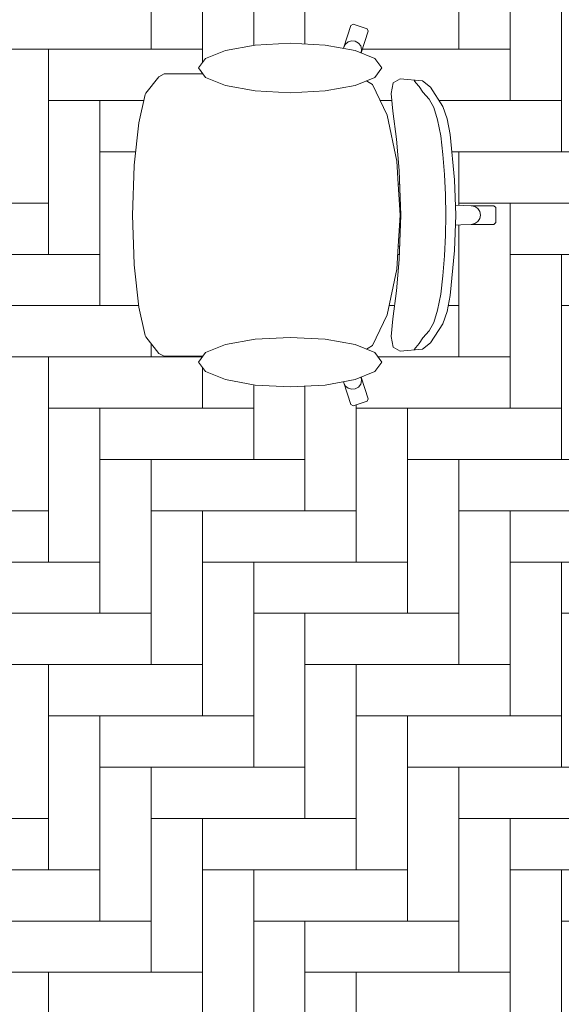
# Model space of a CAD drawing. Header units: millimetres. Extents: x 7523222 to 7678971, y 5352079 to 5786624.
# Tile 72 of 92: x 7561200 to 7562081, y 5773974 to 5775574. Entities that reach past the tile are written whole.
import ezdxf

# ---------------------------------------------------------------- set-up
doc = ezdxf.new("R2010")
doc.units = ezdxf.units.MM
doc.header["$MEASUREMENT"] = 0
doc.linetypes.add('Wipeout_Contour', pattern=[1000, 0, -1000])
for name, color, linetype in [('Nowe_2025-08-14 Strefy', 7, 'Continuous'), ('Nowe_299-A Wymiary opisy PB', 7, 'Continuous'), ('Nowe_320-W Umeblowanie', 7, 'Continuous')]:
    doc.layers.add(name, color=color, linetype=linetype)
for name, color, linetype, lineweight, true_color in [('Nowe_2025-08-14 Strefy_Nr_pióra__234', 7, 'Continuous', 0, 0xe8e8e8), ('Nowe_299-A Wymiary opisy PB_Nr_pióra__45', 7, 'Continuous', 15, 0x40a5ff), ('Nowe_299-A Wymiary opisy PB_Nr_pióra__85', 7, 'Continuous', 13, 0x80c2ff)]:
    doc.layers.add(name, color=color, linetype=linetype, lineweight=lineweight, true_color=true_color)
for name, color, linetype, lineweight in [('Nowe_299-A Wymiary opisy PB_Nr_pióra__6', 5, 'Continuous', 13), ('Nowe_320-W Umeblowanie_Nr_pióra__2', 8, 'Continuous', 13), ('Nowe_Metryczki pomieszczeń Archicada_Nr_pióra__6', 5, 'Continuous', 13)]:
    doc.layers.add(name, color=color, linetype=linetype, lineweight=lineweight)
doc.styles.add('STYL_AUTOMATYCZNY_1', font='arial.ttf')
doc.styles.add('STYL_AUTOMATYCZNY_2', font='arial.ttf')
doc.dimstyles.new('STYL_AUTOMATYCZNY__1', dxfattribs={"dimtxt": 200, "dimasz": 95, "dimexe": 0.18, "dimexo": 0.0625, "dimgap": 0, "dimtad": 1, "dimdec": 1, "dimlfac": 0.1, "dimzin": 0, "dimdsep": 46, "dimtxsty": 'STYL_AUTOMATYCZNY_2', "dimblk": 'ARROWHEAD_2', "dimblk1": 'ARROWHEAD_2', "dimblk2": 'ARROWHEAD_2', "dimcen": 0.09, "dimclrd": 256, "dimclre": 256, "dimclrt": 5, "dimadec": 1, "dimazin": 0, "dimtfac": 1, "dimtdec": 4, "dimtmove": 0, "dimatfit": 3, "dimfxl": 0, "dimtolj": 1, "dimtzin": 0, "dimarcsym": 0})
doc.dimstyles.new('STYL_AUTOMATYCZNY__2', dxfattribs={"dimtxt": 200, "dimasz": 95, "dimexe": 0.18, "dimexo": 0.0625, "dimgap": 0, "dimtad": 1, "dimtih": 1, "dimtoh": 1, "dimdec": 1, "dimlfac": 0.1, "dimzin": 0, "dimdsep": 46, "dimtxsty": 'STYL_AUTOMATYCZNY_2', "dimblk": 'ARROWHEAD_2', "dimblk1": 'ARROWHEAD_2', "dimblk2": 'ARROWHEAD_2', "dimcen": 0.09, "dimclrd": 256, "dimclre": 256, "dimclrt": 5, "dimadec": 1, "dimazin": 0, "dimtfac": 1, "dimtdec": 4, "dimtmove": 0, "dimatfit": 3, "dimfxl": 0, "dimtolj": 1, "dimtzin": 0, "dimarcsym": 0})

# ---------------------------------------------------------------- blocks, each defined once
blk = doc.blocks.new('Pokój administracyjny__4', base_point=(7560576.3, 5775974))
at = {"color": 254, "linetype": 'Wipeout_Contour', "lineweight": 0, "ltscale": 38057500.90258326}
blk.add_wipeout([(7557675.4, 5777738.7), (7557675.4, 5773298.8), (7563436.7, 5773298.8), (7563440.8, 5779362.7)], dxfattribs=at).dxf.layer = 'Nowe_2025-08-14 Strefy'
at = {"layer": 'Nowe_2025-08-14 Strefy_Nr_pióra__234', "linetype": 'Continuous', "lineweight": 0, "true_color": 0xe8e8e8}
h = blk.add_hatch(dxfattribs=at)
h.set_pattern_fill('Posadzka_z_cegieł_na_rąb', color=254, style=0, pattern_type=2)
h.set_pattern_definition([(0, (7560247.15, 5774942.06), (0, 499.98), [333.32, -166.66]), (0, (7560163.8, 5775025.4), (0, 499.98), [333.32, -166.66]), (0, (7560080.5, 5775108.7), (0, 499.98), [333.32, -166.66]), (0, (7559997.16, 5775192.05), (0, 499.98), [333.32, -166.66]), (0, (7559913.83, 5775275.4), (0, 499.98), [333.32, -166.66]), (0, (7559830.5, 5775358.7), (0, 499.98), [333.32, -166.66]), (90, (7560497.14, 5774942.06), (-499.98, 0), [333.32, -166.66]), (90, (7560413.8, 5775025.4), (-499.98, 0), [333.32, -166.66]), (90, (7560330.5, 5775108.7), (-499.98, 0), [333.32, -166.66]), (90, (7560247.15, 5775192.05), (-499.98, 0), [333.32, -166.66]), (90, (7560163.8, 5775275.4), (-499.98, 0), [333.32, -166.66]), (90, (7560080.5, 5775358.7), (-499.98, 0), [333.32, -166.66])])
h.paths.add_polyline_path([(7557675.4, 5777738.7), (7557675.4, 5773298.8), (7563436.7, 5773298.8), (7563440.8, 5779362.7)])
at = {"layer": 'Nowe_Metryczki pomieszczeń Archicada_Nr_pióra__6', "color": 5, "lineweight": 13, "insert": (7559120.6, 5776321.2), "char_height": 200, "attachment_point": 1, "style": 'STYL_AUTOMATYCZNY_1'}
blk.add_mtext('\\A1;{\\pql;\\pt0,600;\\fArial|b1|i0|c238|p0;\\W1.000000;Pokój administracyjny\\fArial|b1|i0|c238|p0;\\W1.000000;\\A1{\\H.66x;\\S^  ;}\\fArial|b1|i0|c238|p0;\\W1.000000;\\fArial|b1|i0|c238|p0;\\W1.000000;\\A1{\\H.66x;\\S^  ;}}', dxfattribs=at)
blk = doc.blocks.new('Biblioteka__8', base_point=(7556690.6, 5767524.6))
at = {"color": 254, "linetype": 'Wipeout_Contour', "lineweight": 0, "ltscale": 123630718.2130608}
blk.add_wipeout([(7547543, 5764885.4), (7559957.3, 5761392.5), (7560014.5, 5761595.8), (7563422.9, 5765680.5), (7569072.9, 5765680.5), (7569070.3, 5773058.8), (7565093.2, 5773058.8), (7565093.2, 5776112.5), (7563676.7, 5776112.5), (7563676.7, 5773058.8), (7551520.5, 5773058.8), (7549865, 5773043.1), (7547530.7, 5773043.1)], dxfattribs=at).dxf.layer = 'Nowe_2025-08-14 Strefy'
blk = doc.blocks.new('Zestaw biurowy_ liniowy 27[93]', base_point=(7560579, 5777506.2))
at = {"color": 254, "linetype": 'Wipeout_Contour', "lineweight": 0, "ltscale": 275933794.3914613}
blk.add_wipeout([(7561502.2, 5775485.5), (7561466.1, 5775485.5), (7561435.1, 5775485.5), (7561426.5, 5775481), (7561405.3, 5775454.2), (7561404.5, 5775452), (7561393.8, 5775406.1), (7561386.6, 5775337.3), (7561386.5, 5775336.3), (7561384, 5775256.2), (7561974, 5775256.2), (7561974, 5775268.3), (7561971.1, 5775271.3), (7561934.2, 5775271.3), (7561884.3, 5775273.1), (7561884.3, 5775306.5), (7561854.4, 5775306.5), (7561815.7, 5775306.5), (7561813.3, 5775344), (7561797.4, 5775418.4), (7561773.6, 5775468.1), (7561745.8, 5775485.4), (7561755.5, 5775519.6), (7561766.9, 5775555), (7561764.9, 5775558.8), (7561742.2, 5775566.2), (7561738.4, 5775564.3), (7561727, 5775528.9), (7561711.3, 5775485.5)], dxfattribs=at).dxf.layer = 'Nowe_320-W Umeblowanie'
at = {"layer": 'Nowe_320-W Umeblowanie_Nr_pióra__2', "color": 8, "linetype": 'Continuous', "lineweight": 13}
for p, q in [((7561727, 5775528.9), (7561738.4, 5775564.3)), ((7561738.4, 5775564.3), (7561742.2, 5775566.2)), ((7561742.2, 5775566.2), (7561764.9, 5775558.8)), ((7561766.9, 5775555), (7561755.5, 5775519.6)), ((7561764.9, 5775558.8), (7561766.9, 5775555)), ((7561729.9, 5775534), (7561734.4, 5775537.7)), ((7561734.4, 5775537.7), (7561740.1, 5775539.3)), ((7561740.1, 5775539.3), (7561745.8, 5775538.6)), ((7561745.8, 5775538.6), (7561750.9, 5775535.7)), ((7561711.3, 5775485.5), (7561727, 5775528.9)), ((7561727, 5775528.9), (7561729.9, 5775534)), ((7561750.9, 5775535.7), (7561754.6, 5775531.1)), ((7561754.6, 5775531.1), (7561756.1, 5775525.4)), ((7561756.1, 5775525.4), (7561755.5, 5775519.6)), ((7561755.5, 5775519.6), (7561745.8, 5775485.4)), ((7561405.3, 5775454.2), (7561426.5, 5775481)), ((7561426.5, 5775481), (7561435.1, 5775485.5)), ((7561435.1, 5775485.5), (7561466.1, 5775485.5)), ((7561466.1, 5775485.5), (7561502.2, 5775485.5)), ((7561502.2, 5775485.5), (7561711.3, 5775485.5)), ((7561745.6, 5775485.5), (7561711.3, 5775485.5)), ((7561745.6, 5775485.5), (7561745.8, 5775485.4)), ((7561745.8, 5775485.4), (7561773.6, 5775468.1)), ((7561773.6, 5775468.1), (7561797.4, 5775418.4)), ((7561393.8, 5775406.1), (7561404.5, 5775452)), ((7561404.5, 5775452), (7561405.3, 5775454.2)), ((7561797.4, 5775418.4), (7561813.3, 5775344)), ((7561386.6, 5775337.3), (7561393.8, 5775406.1)), ((7561386.5, 5775336.3), (7561386.6, 5775337.3)), ((7561813.3, 5775344), (7561815.7, 5775306.5)), ((7561815.7, 5775306.5), (7561854.4, 5775306.5)), ((7561854.4, 5775306.5), (7561884.3, 5775306.5)), ((7561884.3, 5775306.5), (7561884.3, 5775273.1)), ((7561884.3, 5775273.1), (7561934.2, 5775271.3)), ((7561934.2, 5775271.3), (7561939.9, 5775270.2)), ((7561934.2, 5775271.3), (7561971.1, 5775271.3)), ((7561939.9, 5775270.2), (7561944.7, 5775266.9)), ((7561971.1, 5775271.3), (7561974, 5775268.3))]:
    blk.add_line(p, q, dxfattribs=at)
at = {"color": 254, "linetype": 'Wipeout_Contour', "lineweight": 0, "ltscale": 275928328.2594411}
blk.add_wipeout([(7561502.2, 5775027), (7561711.3, 5775027), (7561727, 5774983.6), (7561738.4, 5774948.2), (7561742.2, 5774946.2), (7561764.9, 5774953.7), (7561766.9, 5774957.5), (7561755.5, 5774992.9), (7561745.8, 5775027.1), (7561773.6, 5775044.4), (7561797.4, 5775094.1), (7561813.3, 5775168.5), (7561815.7, 5775205.9), (7561854.4, 5775205.9), (7561884.3, 5775205.9), (7561884.3, 5775239.3), (7561934.2, 5775241.1), (7561971.1, 5775241.1), (7561974, 5775244.2), (7561974, 5775256.2), (7561384, 5775256.2), (7561386.5, 5775176.2), (7561386.6, 5775175.1), (7561393.8, 5775106.4), (7561404.5, 5775060.4), (7561405.3, 5775058.3), (7561426.5, 5775031.5), (7561435.1, 5775027), (7561466.1, 5775027)], dxfattribs=at).dxf.layer = 'Nowe_320-W Umeblowanie'
at = {"layer": 'Nowe_320-W Umeblowanie_Nr_pióra__2', "color": 8, "linetype": 'Continuous', "lineweight": 13}
for p, q in [((7561384, 5775256.2), (7561386.5, 5775336.3)), ((7561815.7, 5775306.5), (7561818.9, 5775256.2)), ((7561884.3, 5775273.1), (7561884.3, 5775256.2)), ((7561944.7, 5775266.9), (7561948, 5775262)), ((7561974, 5775268.3), (7561974, 5775256.2)), ((7561384, 5775256.2), (7561386.5, 5775176.2)), ((7561815.7, 5775205.9), (7561818.9, 5775256.2)), ((7561884.3, 5775239.3), (7561884.3, 5775256.2)), ((7561944.7, 5775245.6), (7561948, 5775250.5)), ((7561948, 5775262), (7561949.1, 5775256.2)), ((7561948, 5775250.5), (7561949.1, 5775256.2)), ((7561974, 5775244.2), (7561974, 5775256.2)), ((7561884.3, 5775239.3), (7561934.2, 5775241.1)), ((7561884.3, 5775205.9), (7561884.3, 5775239.3)), ((7561934.2, 5775241.1), (7561939.9, 5775242.3)), ((7561934.2, 5775241.1), (7561971.1, 5775241.1)), ((7561939.9, 5775242.3), (7561944.7, 5775245.6)), ((7561971.1, 5775241.1), (7561974, 5775244.2)), ((7561813.3, 5775168.5), (7561815.7, 5775205.9)), ((7561815.7, 5775205.9), (7561854.4, 5775205.9)), ((7561854.4, 5775205.9), (7561884.3, 5775205.9)), ((7561386.5, 5775176.2), (7561386.6, 5775175.1)), ((7561386.6, 5775175.1), (7561393.8, 5775106.4)), ((7561797.4, 5775094.1), (7561813.3, 5775168.5)), ((7561393.8, 5775106.4), (7561404.5, 5775060.4)), ((7561773.6, 5775044.4), (7561797.4, 5775094.1)), ((7561404.5, 5775060.4), (7561405.3, 5775058.3)), ((7561405.3, 5775058.3), (7561426.5, 5775031.5)), ((7561745.8, 5775027.1), (7561773.6, 5775044.4)), ((7561426.5, 5775031.5), (7561435.1, 5775027)), ((7561435.1, 5775027), (7561466.1, 5775027)), ((7561466.1, 5775027), (7561502.2, 5775027)), ((7561502.2, 5775027), (7561711.3, 5775027)), ((7561745.6, 5775027), (7561711.3, 5775027)), ((7561711.3, 5775027), (7561727, 5774983.6)), ((7561745.6, 5775027), (7561745.8, 5775027.1)), ((7561755.5, 5774992.9), (7561745.8, 5775027.1)), ((7561756.1, 5774987.1), (7561755.5, 5774992.9)), ((7561766.9, 5774957.5), (7561755.5, 5774992.9)), ((7561727, 5774983.6), (7561729.9, 5774978.4)), ((7561727, 5774983.6), (7561738.4, 5774948.2)), ((7561729.9, 5774978.4), (7561734.4, 5774974.8)), ((7561745.8, 5774973.9), (7561750.9, 5774976.8)), ((7561750.9, 5774976.8), (7561754.6, 5774981.4)), ((7561754.6, 5774981.4), (7561756.1, 5774987.1)), ((7561734.4, 5774974.8), (7561740.1, 5774973.2)), ((7561740.1, 5774973.2), (7561745.8, 5774973.9)), ((7561738.4, 5774948.2), (7561742.2, 5774946.2)), ((7561742.2, 5774946.2), (7561764.9, 5774953.7)), ((7561764.9, 5774953.7), (7561766.9, 5774957.5))]:
    blk.add_line(p, q, dxfattribs=at)
at = {"color": 254, "linetype": 'Wipeout_Contour', "lineweight": 0, "ltscale": 152239596.0186698}
blk.add_wipeout([(7561640, 5775535.5), (7561583, 5775532.4), (7561534.6, 5775523.7), (7561502.3, 5775510.6), (7561491, 5775495.2), (7561502.3, 5775479.8), (7561534.6, 5775466.8), (7561583, 5775458), (7561640, 5775455), (7561697, 5775458), (7561745.4, 5775466.8), (7561777.7, 5775479.8), (7561789, 5775495.2), (7561777.7, 5775510.6), (7561745.4, 5775523.7), (7561697, 5775532.4)], dxfattribs=at).dxf.layer = 'Nowe_320-W Umeblowanie'
at = {"layer": 'Nowe_320-W Umeblowanie_Nr_pióra__2', "color": 8, "linetype": 'Continuous', "lineweight": 13, "flags": 128}
blk.add_lwpolyline([(7561640, 5775535.5), (7561697, 5775532.4), (7561745.4, 5775523.7), (7561777.7, 5775510.6), (7561789, 5775495.2), (7561777.7, 5775479.8), (7561745.4, 5775466.8), (7561697, 5775458), (7561640, 5775455), (7561583, 5775458), (7561534.6, 5775466.8), (7561502.3, 5775479.8), (7561491, 5775495.2), (7561502.3, 5775510.6), (7561534.6, 5775523.7), (7561583, 5775532.4)], close=True, dxfattribs=at)
at = {"color": 254, "linetype": 'Wipeout_Contour', "lineweight": 0, "ltscale": 133211141.110049}
blk.add_wipeout([(7561907.1, 5775313.7), (7561900.1, 5775386.9), (7561895.3, 5775412.8), (7561888.1, 5775432.8), (7561868, 5775463.8), (7561854.8, 5775474.3), (7561818.7, 5775477.6), (7561807.2, 5775470.9), (7561804.1, 5775453.7), (7561806.7, 5775424.8), (7561812.5, 5775379.5), (7561817.2, 5775328.5), (7561819.5, 5775256.2), (7561909.3, 5775256.2)], dxfattribs=at).dxf.layer = 'Nowe_320-W Umeblowanie'
at = {"color": 254, "linetype": 'Wipeout_Contour', "lineweight": 0, "ltscale": 152234953.7577824}
blk.add_wipeout([(7561640, 5774977), (7561697, 5774980), (7561745.4, 5774988.8), (7561777.7, 5775001.8), (7561789, 5775017.2), (7561777.7, 5775032.6), (7561745.4, 5775045.7), (7561697, 5775054.4), (7561640, 5775057.5), (7561583, 5775054.4), (7561534.6, 5775045.7), (7561502.3, 5775032.6), (7561491, 5775017.2), (7561502.3, 5775001.8), (7561534.6, 5774988.8), (7561583, 5774980)], dxfattribs=at).dxf.layer = 'Nowe_320-W Umeblowanie'
at = {"layer": 'Nowe_320-W Umeblowanie_Nr_pióra__2', "color": 8, "linetype": 'Continuous', "lineweight": 13}
for p, q in [((7561807.2, 5775470.9), (7561818.7, 5775477.6)), ((7561818.7, 5775477.6), (7561854.8, 5775474.3)), ((7561844.3, 5775471.2), (7561841.6, 5775475)), ((7561854.8, 5775474.3), (7561868, 5775463.8)), ((7561804.1, 5775453.7), (7561807.2, 5775470.9)), ((7561849.4, 5775465), (7561844.3, 5775471.2)), ((7561855.6, 5775456), (7561849.4, 5775465)), ((7561868, 5775463.8), (7561888.1, 5775432.8)), ((7561806.7, 5775424.8), (7561804.1, 5775453.7)), ((7561865.6, 5775444.3), (7561855.6, 5775456)), ((7561873.3, 5775431.1), (7561865.6, 5775444.3)), ((7561812.5, 5775379.5), (7561806.7, 5775424.8)), ((7561879.6, 5775410.7), (7561873.3, 5775431.1)), ((7561888.1, 5775432.8), (7561895.3, 5775412.8)), ((7561884.5, 5775384.8), (7561879.6, 5775410.7)), ((7561895.3, 5775412.8), (7561900.1, 5775386.9)), ((7561817.2, 5775328.5), (7561812.5, 5775379.5)), ((7561888.2, 5775354.8), (7561884.5, 5775384.8)), ((7561900.1, 5775386.9), (7561907.1, 5775313.7)), ((7561890.8, 5775322.3), (7561888.2, 5775354.8)), ((7561892.2, 5775289), (7561890.8, 5775322.3))]:
    blk.add_line(p, q, dxfattribs=at)
at = {"layer": 'Nowe_320-W Umeblowanie_Nr_pióra__2', "color": 8, "linetype": 'Continuous', "lineweight": 13, "flags": 128}
blk.add_lwpolyline([(7561640, 5774977), (7561697, 5774980), (7561745.4, 5774988.8), (7561777.7, 5775001.8), (7561789, 5775017.2), (7561777.7, 5775032.6), (7561745.4, 5775045.7), (7561697, 5775054.4), (7561640, 5775057.5), (7561583, 5775054.4), (7561534.6, 5775045.7), (7561502.3, 5775032.6), (7561491, 5775017.2), (7561502.3, 5775001.8), (7561534.6, 5774988.8), (7561583, 5774980)], close=True, dxfattribs=at)
at = {"color": 254, "linetype": 'Wipeout_Contour', "lineweight": 0, "ltscale": 133208778.3665577}
blk.add_wipeout([(7561907.1, 5775198.7), (7561909.3, 5775256.2), (7561819.5, 5775256.2), (7561817.2, 5775183.9), (7561812.5, 5775133), (7561806.7, 5775087.7), (7561804.1, 5775058.8), (7561807.2, 5775041.6), (7561818.7, 5775034.8), (7561854.8, 5775038.1), (7561868, 5775048.7), (7561888.1, 5775079.7), (7561895.3, 5775099.6), (7561900.1, 5775125.5)], dxfattribs=at).dxf.layer = 'Nowe_320-W Umeblowanie'
at = {"layer": 'Nowe_320-W Umeblowanie_Nr_pióra__2', "color": 8, "linetype": 'Continuous', "lineweight": 13}
for p, q in [((7561819.5, 5775256.2), (7561817.2, 5775328.5)), ((7561907.1, 5775313.7), (7561909.3, 5775256.2)), ((7561892.7, 5775256.2), (7561892.2, 5775289)), ((7561819.5, 5775256.2), (7561817.2, 5775183.9)), ((7561892.7, 5775256.2), (7561892.2, 5775223.5)), ((7561907.1, 5775198.7), (7561909.3, 5775256.2)), ((7561892.2, 5775223.5), (7561890.8, 5775190.1)), ((7561890.8, 5775190.1), (7561888.2, 5775157.7)), ((7561900.1, 5775125.5), (7561907.1, 5775198.7)), ((7561817.2, 5775183.9), (7561812.5, 5775133)), ((7561888.2, 5775157.7), (7561884.5, 5775127.7)), ((7561812.5, 5775133), (7561806.7, 5775087.7)), ((7561884.5, 5775127.7), (7561879.6, 5775101.8)), ((7561895.3, 5775099.6), (7561900.1, 5775125.5)), ((7561879.6, 5775101.8), (7561873.3, 5775081.4)), ((7561888.1, 5775079.7), (7561895.3, 5775099.6)), ((7561806.7, 5775087.7), (7561804.1, 5775058.8)), ((7561873.3, 5775081.4), (7561865.6, 5775068.2)), ((7561868, 5775048.7), (7561888.1, 5775079.7)), ((7561804.1, 5775058.8), (7561807.2, 5775041.6)), ((7561865.6, 5775068.2), (7561855.6, 5775056.5)), ((7561807.2, 5775041.6), (7561818.7, 5775034.8)), ((7561844.3, 5775041.2), (7561841.6, 5775037.5)), ((7561849.4, 5775047.5), (7561844.3, 5775041.2)), ((7561855.6, 5775056.5), (7561849.4, 5775047.5)), ((7561854.8, 5775038.1), (7561868, 5775048.7)), ((7561818.7, 5775034.8), (7561854.8, 5775038.1))]:
    blk.add_line(p, q, dxfattribs=at)
blk = doc.blocks.new('*D278', base_point=(6982742.1, 5361781.8))
at = {"layer": 'Nowe_299-A Wymiary opisy PB_Nr_pióra__45', "color": 161, "linetype": 'Continuous', "lineweight": 15, "true_color": 0x40a5ff}
for p, q in [((7524916.3, 5758993), (7524844.1, 5758868)), ((7569194.2, 5758868), (7569266.4, 5758993))]:
    blk.add_line(p, q, dxfattribs=at)
at = {"layer": 'Nowe_299-A Wymiary opisy PB_Nr_pióra__85', "color": 151, "linetype": 'Continuous', "lineweight": 13, "true_color": 0x80c2ff}
for p, q in [((7524880.2, 5758836.7), (7524880.2, 5759024.2)), ((7569230.3, 5758836.7), (7569230.3, 5759024.2)), ((7524819, 5758930.5), (7524880.2, 5758930.5)), ((7524880.2, 5758930.5), (7569230.3, 5758930.5)), ((7569230.3, 5758930.5), (7569291.4, 5758930.5))]:
    blk.add_line(p, q, dxfattribs=at)
at = {"layer": 'Nowe_299-A Wymiary opisy PB_Nr_pióra__6', "color": 5, "lineweight": 13, "insert": (7546712, 5758970.5), "char_height": 200, "attachment_point": 7, "style": 'STYL_AUTOMATYCZNY_2'}
blk.add_mtext('\\A1;{\\pql;\\fArial|b0|i0|c238|p0;\\W1.000000;4\xa0435}', dxfattribs=at)
blk = doc.blocks.new('ARROWHEAD_2')
at = {"color": 0, "linetype": 'Continuous', "lineweight": 0}
for p, q in [((-0.378, -0.655), (0.378, 0.655)), ((0, 0), (-1, 0))]:
    blk.add_line(p, q, dxfattribs=at)
blk = doc.blocks.new('*D301', base_point=(6982742.1, 5361781.8))
at = {"layer": 'Nowe_299-A Wymiary opisy PB_Nr_pióra__45', "color": 161, "linetype": 'Continuous', "lineweight": 15, "true_color": 0x40a5ff}
for p, q in [((7557596.5, 5781305.8), (7557524.3, 5781180.8)), ((7563596.8, 5781305.8), (7563524.7, 5781180.8))]:
    blk.add_line(p, q, dxfattribs=at)
at = {"layer": 'Nowe_299-A Wymiary opisy PB_Nr_pióra__85', "color": 151, "linetype": 'Continuous', "lineweight": 13, "true_color": 0x80c2ff}
for p, q in [((7557560.4, 5781149.5), (7557560.4, 5781337)), ((7563560.7, 5781149.5), (7563560.7, 5781337)), ((7557560.4, 5781243.3), (7563560.7, 5781243.3))]:
    blk.add_line(p, q, dxfattribs=at)
at = {"layer": 'Nowe_299-A Wymiary opisy PB_Nr_pióra__6', "color": 5, "lineweight": 13, "insert": (7560331.7, 5781283.3), "char_height": 200, "attachment_point": 7, "style": 'STYL_AUTOMATYCZNY_2'}
blk.add_mtext('\\A1;{\\pql;\\fArial|b0|i0|c238|p0;\\W1.000000;600}', dxfattribs=at)
blk = doc.blocks.new('*D303', base_point=(6982742.1, 5361781.8))
at = {"layer": 'Nowe_299-A Wymiary opisy PB_Nr_pióra__45', "color": 161, "linetype": 'Continuous', "lineweight": 15, "true_color": 0x40a5ff}
for p, q in [((7524916.3, 5780885.3), (7524844.1, 5780760.3)), ((7569194.2, 5780760.3), (7569266.4, 5780885.3))]:
    blk.add_line(p, q, dxfattribs=at)
at = {"layer": 'Nowe_299-A Wymiary opisy PB_Nr_pióra__85', "color": 151, "linetype": 'Continuous', "lineweight": 13, "true_color": 0x80c2ff}
for p, q in [((7524880.2, 5780729.1), (7524880.2, 5780916.6)), ((7569230.3, 5780729.1), (7569230.3, 5780916.6)), ((7524819, 5780822.8), (7524880.2, 5780822.8)), ((7524880.2, 5780822.8), (7569230.3, 5780822.8)), ((7569230.3, 5780822.8), (7569291.4, 5780822.8))]:
    blk.add_line(p, q, dxfattribs=at)
at = {"layer": 'Nowe_299-A Wymiary opisy PB_Nr_pióra__6', "color": 5, "lineweight": 13, "insert": (7546712, 5780862.8), "char_height": 200, "attachment_point": 7, "style": 'STYL_AUTOMATYCZNY_2'}
blk.add_mtext('\\A1;{\\pql;\\fArial|b0|i0|c238|p0;\\W1.000000;4\xa0435}', dxfattribs=at)
blk = doc.blocks.new('*D307', base_point=(6982742.1, 5361781.8))
at = {"layer": 'Nowe_299-A Wymiary opisy PB_Nr_pióra__45', "color": 161, "linetype": 'Continuous', "lineweight": 15, "true_color": 0x40a5ff}
for p, q in [((7545596, 5780443.6), (7545523.8, 5780318.6)), ((7569194.2, 5780318.6), (7569266.4, 5780443.6))]:
    blk.add_line(p, q, dxfattribs=at)
at = {"layer": 'Nowe_299-A Wymiary opisy PB_Nr_pióra__85', "color": 151, "linetype": 'Continuous', "lineweight": 13, "true_color": 0x80c2ff}
for p, q in [((7545559.9, 5780287.4), (7545559.9, 5780474.9)), ((7569230.3, 5780287.4), (7569230.3, 5780474.9)), ((7545559.9, 5780381.1), (7569230.3, 5780381.1)), ((7569230.3, 5780381.1), (7569291.4, 5780381.1))]:
    blk.add_line(p, q, dxfattribs=at)
at = {"layer": 'Nowe_299-A Wymiary opisy PB_Nr_pióra__6', "color": 5, "lineweight": 13, "insert": (7557051.9, 5780421.1), "char_height": 200, "attachment_point": 7, "style": 'STYL_AUTOMATYCZNY_2'}
blk.add_mtext('\\A1;{\\pql;\\fArial|b0|i0|c238|p0;\\W1.000000;2\xa0367}', dxfattribs=at)
blk = doc.blocks.new('*D312', base_point=(6982742.1, 5361781.8))
at = {"layer": 'Nowe_299-A Wymiary opisy PB_Nr_pióra__45', "color": 161, "linetype": 'Continuous', "lineweight": 15, "true_color": 0x40a5ff}
for p, q in [((7545596.5, 5780001.9), (7545524.3, 5779876.9)), ((7563596.8, 5780001.9), (7563524.7, 5779876.9))]:
    blk.add_line(p, q, dxfattribs=at)
at = {"layer": 'Nowe_299-A Wymiary opisy PB_Nr_pióra__85', "color": 151, "linetype": 'Continuous', "lineweight": 13, "true_color": 0x80c2ff}
for p, q in [((7545560.4, 5779845.6), (7545560.4, 5780033.1)), ((7563560.7, 5779845.6), (7563560.7, 5780033.1)), ((7545560.4, 5779939.4), (7563560.7, 5779939.4))]:
    blk.add_line(p, q, dxfattribs=at)
at = {"layer": 'Nowe_299-A Wymiary opisy PB_Nr_pióra__6', "color": 5, "lineweight": 13, "insert": (7554217.4, 5779979.4), "char_height": 200, "attachment_point": 7, "style": 'STYL_AUTOMATYCZNY_2'}
blk.add_mtext('\\A1;{\\pql;\\fArial|b0|i0|c238|p0;\\W1.000000;1\xa0800}', dxfattribs=at)
blk = doc.blocks.new('*D318', base_point=(6982742.1, 5361781.8))
at = {"layer": 'Nowe_299-A Wymiary opisy PB_Nr_pióra__45', "color": 161, "linetype": 'Continuous', "lineweight": 15, "true_color": 0x40a5ff}
for p, q in [((7534940.3, 5779099.5), (7534815.3, 5779171.7)), ((7534815.3, 5773211.9), (7534940.3, 5773139.7))]:
    blk.add_line(p, q, dxfattribs=at)
at = {"layer": 'Nowe_299-A Wymiary opisy PB_Nr_pióra__85', "color": 151, "linetype": 'Continuous', "lineweight": 13, "true_color": 0x80c2ff}
for p, q in [((7534877.8, 5779135.6), (7534877.8, 5779196.7)), ((7534971.5, 5779135.6), (7534784, 5779135.6)), ((7534877.8, 5773175.8), (7534877.8, 5779135.6)), ((7534971.5, 5773175.8), (7534784, 5773175.8))]:
    blk.add_line(p, q, dxfattribs=at)
at = {"layer": 'Nowe_299-A Wymiary opisy PB_Nr_pióra__6', "color": 5, "lineweight": 13, "insert": (7534837.8, 5775926.9), "char_height": 200, "attachment_point": 7, "rotation": 90, "style": 'STYL_AUTOMATYCZNY_2'}
blk.add_mtext('\\A1;{\\pql;\\fArial|b0|i0|c238|p0;\\W1.000000;596}', dxfattribs=at)
blk = doc.blocks.new('*D319', base_point=(6982742.1, 5361781.8))
at = {"layer": 'Nowe_299-A Wymiary opisy PB_Nr_pióra__45', "color": 161, "linetype": 'Continuous', "lineweight": 15, "true_color": 0x40a5ff}
for p, q in [((7535428, 5779409.5), (7535303, 5779481.7)), ((7535303, 5760261.7), (7535428, 5760189.5))]:
    blk.add_line(p, q, dxfattribs=at)
at = {"layer": 'Nowe_299-A Wymiary opisy PB_Nr_pióra__85', "color": 151, "linetype": 'Continuous', "lineweight": 13, "true_color": 0x80c2ff}
for p, q in [((7535365.5, 5779445.6), (7535365.5, 5779506.7)), ((7535459.3, 5779445.6), (7535271.8, 5779445.6)), ((7535365.5, 5760225.6), (7535365.5, 5779445.6)), ((7535459.3, 5760225.6), (7535271.8, 5760225.6)), ((7535365.5, 5760164.5), (7535365.5, 5760225.6))]:
    blk.add_line(p, q, dxfattribs=at)
at = {"layer": 'Nowe_299-A Wymiary opisy PB_Nr_pióra__6', "color": 5, "lineweight": 13, "insert": (7535325.5, 5769492.4), "char_height": 200, "attachment_point": 7, "rotation": 90, "style": 'STYL_AUTOMATYCZNY_2'}
blk.add_mtext('\\A1;{\\pql;\\fArial|b0|i0|c238|p0;\\W1.000000;1\xa0922}', dxfattribs=at)

msp = doc.modelspace()

# ---------------------------------------------------------------- block references
at = {"layer": 'Nowe_2025-08-14 Strefy', "color": 5, "linetype": 'Continuous', "lineweight": 13}
msp.add_blockref('Pokój administracyjny__4', (7560576.33, 5775974.04), dxfattribs=at)

# ---------------------------------------------------------------- next in the draw order: block references
msp.add_blockref('Biblioteka__8', (7556690.63, 5767524.64), dxfattribs=at)

# ---------------------------------------------------------------- next in the draw order: block references
at = {"layer": 'Nowe_320-W Umeblowanie', "color": 8, "linetype": 'Continuous', "lineweight": 13}
msp.add_blockref('Zestaw biurowy_ liniowy 27[93]', (7560579.04, 5777506.23), dxfattribs=at)

# ---------------------------------------------------------------- next in the draw order: dimensions: what is measured, and where the dimension line sits
at = {"layer": 'Nowe_299-A Wymiary opisy PB', "color": 151, "linetype": 'Continuous', "lineweight": 13, "true_color": 0x80c2ff}
for base, p1, p2, picture, middle in [((7563560.74, 5781243.28), (7557560.37, 5758403.44), (7563560.74, 5758403.44), '*D301', (7560560.05, 5781383.28)), ((7569230.3, 5780822.85), (7524880.17, 5779396.83), (7569230.3, 5760225.61), '*D303', (7547055.13, 5780962.85)), ((7569230.3, 5780381.12), (7545559.88, 5765440.75), (7569230.3, 5760225.61), '*D307', (7557394.99, 5780521.12)), ((7563560.74, 5779939.4), (7545560.43, 5765440.72), (7563560.74, 5760225.61), '*D312', (7554560.48, 5780079.4)), ((7569230.3, 5758930.48), (7524880.17, 5779396.83), (7569230.3, 5760225.61), '*D278', (7547055.13, 5759070.48))]:
    dim = msp.add_linear_dim(base=base, p1=p1, p2=p2, dimstyle='STYL_AUTOMATYCZNY__2', dxfattribs=at)
    dim.commit()
    dim.dimension.update_dxf_attribs({"geometry": picture, "text_midpoint": middle, "dimtype": 160})
for base, p1, p2, picture, middle in [((7535365.51, 5779445.61), (7569230.3, 5760225.61), (7569230.3, 5779445.61), '*D319', (7535225.51, 5769835.5)), ((7534877.77, 5779135.61), (7571131, 5773175.82), (7571131, 5779135.61), '*D318', (7534737.77, 5776155.21))]:
    dim = msp.add_linear_dim(base=base, p1=p1, p2=p2, angle=90, dimstyle='STYL_AUTOMATYCZNY__1', dxfattribs=at)
    dim.commit()
    dim.dimension.update_dxf_attribs({"geometry": picture, "text_midpoint": middle, "dimtype": 160, "text_rotation": 90})

doc.saveas('drawing.dxf')
